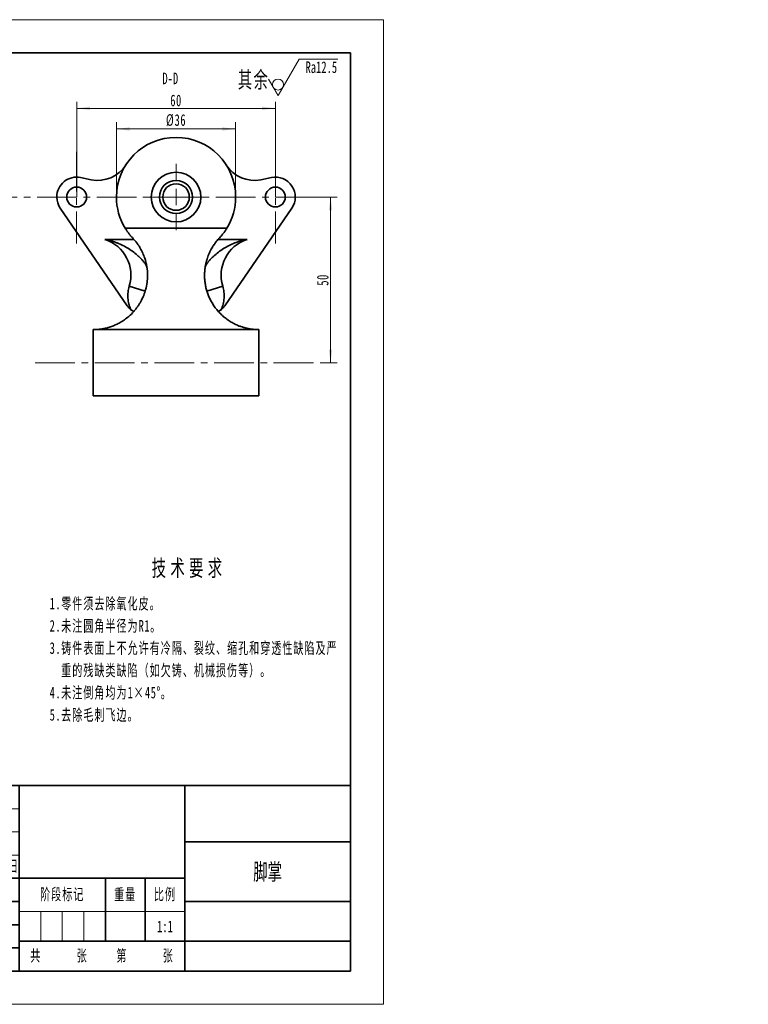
# Model space of a CAD drawing. Header units: millimetres. Extents: x -210 to 320, y -148 to 148.
# Tile 7 of 7: x 100 to 320, y -148 to 148. Entities that reach past the tile are written whole.
import ezdxf
from ezdxf.enums import TextEntityAlignment as Align

# ---------------------------------------------------------------- set-up
doc = ezdxf.new("R2010")
doc.units = ezdxf.units.MM
doc.set_wipeout_variables(frame=1)
doc.linetypes.add('点画线', pattern=[18, 12, -2, 2, -2])
doc.layers.get('0').update_dxf_attribs({"lineweight": 35})
for name, color, linetype, lineweight in [('10', 7, 'Continuous', 18), ('中心线层', 1, '点画线', 18), ('尺寸线层', 3, 'Continuous', 18), ('粗实线层', 7, 'Continuous', 35), ('细实线层', 7, 'Continuous', 18)]:
    doc.layers.add(name, color=color, linetype=linetype, lineweight=lineweight)
doc.styles.add('TitleStyle', font='txt', dxfattribs={"width": 0.667})
doc.styles.add('标准', font='txt', dxfattribs={"width": 0.667})
doc.dimstyles.new('GB_尺寸', dxfattribs={"dimtxt": 3.5, "dimasz": 4, "dimexe": 2, "dimexo": 0, "dimtad": 1, "dimdsep": 46, "dimtxsty": '标准', "dimblk": '_CAXARROW', "dimcen": 0, "dimdle": 6, "dimazin": 2, "dimtfac": 0.707107, "dimtdec": 3, "dimtmove": 2, "dimatfit": 3, "dimfxl": 0, "dimfrac": 2, "dimtolj": 1, "dimtzin": 0, "dimarcsym": 0})

# ---------------------------------------------------------------- blocks, each defined once
blk = doc.blocks.new('$CAXA_FRAME_13B17AC1$')
at = {"layer": '粗实线层'}
for p, q in [((-200, 138.5), (-200, -138.5)), ((200, 138.5), (-200, 138.5)), ((200, -138.5), (200, 138.5)), ((-200, -138.5), (200, -138.5))]:
    blk.add_line(p, q, dxfattribs=at)
at = {"layer": '细实线层'}
for p, q in [((210, 148.5), (-210, 148.5)), ((-210, 148.5), (-210, -148.5)), ((210, -148.5), (210, 148.5)), ((-210, -148.5), (210, -148.5))]:
    blk.add_line(p, q, dxfattribs=at)
blk = doc.blocks.new('$CAXA_TITLE_151E506F$')
at = {"layer": '粗实线层'}
for p, q in [((0, 56), (-180, 56)), ((-180, 56), (-180, 0)), ((-100, 56), (-100, 0)), ((-50, 56), (-50, 0)), ((0, 0), (0, 56)), ((0, 39), (-50, 39)), ((-50, 28), (-180, 28)), ((-140, 28), (-140, 0)), ((-74, 28), (-74, 9)), ((-62, 28), (-62, 9)), ((-100, 21), (-180, 21)), ((0, 21), (-50, 21)), ((-100, 14), (-180, 14)), ((0, 9), (-100, 9)), ((-100, 7), (-180, 7)), ((0, 0), (-180, 0))]:
    blk.add_line(p, q, dxfattribs=at)
at = {"layer": '细实线层'}
for p, q in [((-170, 56), (-170, 28)), ((-160, 56), (-160, 28)), ((-144, 56), (-144, 28)), ((-128, 56), (-128, 0)), ((-116, 56), (-116, 0)), ((-100, 49), (-180, 49)), ((-100, 42), (-180, 42)), ((-100, 35), (-180, 35)), ((-168, 28), (-168, 0)), ((-156, 28), (-156, 0)), ((-50, 18), (-100, 18)), ((-93.5, 18), (-93.5, 9)), ((-87, 18), (-87, 9)), ((-80.5, 18), (-80.5, 9))]:
    blk.add_line(p, q, dxfattribs=at)
at = {"layer": '尺寸线层', "char_height": 3.5, "attachment_point": 5, "line_spacing_factor": 1.369753, "style": '标准'}
for s, insert, width in [('\\T1.1;标记', (-175, 31.5), 18), ('\\T1.1;处数', (-165, 31.5), 18), ('\\T1.1;分区', (-152, 31.5), 30), ('\\T1.1;{\\W0.618357;更改文件号}', (-136, 31.5), 30), ('\\T1.1;签名', (-122, 31.5), 22), ('\\T1.1;{\\W0.634692;年、月、日}', (-108, 31.5), 30), ('\\T1.1;设计', (-174, 24.5), 22), ('\\T1.1;标准化', (-134, 24.5), 22), ('\\T1.1;阶段标记', (-87, 23), 50), ('\\T1.1;重量', (-68, 23), 22), ('\\T1.1;比例', (-56, 23), 22), ('\\T1.1;审核', (-174, 10.5), 22), ('\\T1.1;共', (-95, 4.5), 8), ('\\T1.1;张', (-81, 4.5), 8), ('\\T1.1;第', (-69, 4.5), 8), ('\\T1.1;张', (-55, 4.5), 8), ('\\T1.1;工艺', (-174, 3.5), 22), ('\\T1.1;批准', (-134, 3.5), 22)]:
    blk.add_mtext(s, dxfattribs=dict(at, insert=insert, width=width))
at = {"layer": '尺寸线层', "style": '标准'}
for tag, height, width, p in [('标记C', 3.54, 0.667, (-175, 52.5)), ('处数C', 3.54, 0.667, (-165, 52.5)), ('分区C', 3.54, 0.667, (-152, 52.5)), ('更改文件号C', 3.54, 0.512156, (-136, 52.5)), ('更改签名C', 3.54, 0.459969, (-122, 52.5)), ('更改日期C', 3.54, 0.62723, (-108, 52.5)), ('单位名称', 5.05, 0.667, (-25, 47.5)), ('标记B', 3.54, 0.667, (-175, 45.5)), ('处数B', 3.54, 0.667, (-165, 45.5)), ('分区B', 3.54, 0.667, (-152, 45.5)), ('更改文件号B', 3.54, 0.512156, (-136, 45.5)), ('更改签名B', 3.54, 0.459969, (-122, 45.5)), ('更改日期B', 3.54, 0.62723, (-108, 45.5)), ('材料名称', 5.05, 0.667, (-75, 42)), ('标记A', 3.54, 0.667, (-175, 38.5)), ('处数A', 3.54, 0.667, (-165, 38.5)), ('分区A', 3.54, 0.667, (-152, 38.5)), ('更改文件号A', 3.54, 0.512156, (-136, 38.5)), ('更改签名A', 3.54, 0.459969, (-122, 38.5)), ('更改日期A', 3.54, 0.62723, (-108, 38.5)), ('图纸名称', 5.05, 0.667, (-25, 30)), ('设计', 3.54, 0.667, (-162, 24.5)), ('设计日期', 3.54, 0.667, (-148, 24.5)), ('标准化', 3.54, 0.667, (-122, 24.5)), ('标准化日期', 3.54, 0.569556, (-108, 24.5)), ('图纸编号', 5.05, 0.667, (-25, 15)), ('阶段标记S', 3.54, 0.229984, (-96.75, 13.5)), ('阶段标记A', 3.54, 0.229984, (-90.25, 13.5)), ('阶段标记B', 3.54, 0.229984, (-83.75, 13.5)), ('阶段标记C', 3.54, 0.229984, (-77.25, 13.5)), ('重量', 3.54, 0.667, (-68, 13.5)), ('图纸比例', 3.54, 0.524733, (-56, 13.5)), ('审核', 3.54, 0.667, (-162, 10.5)), ('审核日期', 3.54, 0.667, (-148, 10.5)), ('页数', 3.54, 0.667, (-88, 4.5)), ('页码', 3.54, 0.667, (-62, 4.5)), ('投影符号', 3.54, 0.667, (-25, 4.5)), ('工艺', 3.54, 0.667, (-162, 3.5)), ('工艺日期', 3.54, 0.667, (-148, 3.5)), ('批准', 3.54, 0.667, (-122, 3.5)), ('批准日期', 3.54, 0.667, (-108, 3.5))]:
    blk.add_attdef(tag, text='', height=height, dxfattribs=dict(at, width=width)).set_placement(p, align=Align.MIDDLE_CENTER)
blk = doc.blocks.new('SW_CENTERMARKSYMBOL_1')
at = {"layer": '10', "color": 0}
for p, q in [((0, 5), (0, 10)), ((-5, 0), (-10, 0)), ((0, 0), (-2.5, 0)), ((0, 0), (0, 2.5)), ((0, 0), (0, -2.5)), ((0, 0), (2.5, 0)), ((5, 0), (10, 0)), ((0, -5), (0, -10))]:
    blk.add_line(p, q, dxfattribs=at)
blk = doc.blocks.new('*X14')
at = {"layer": '尺寸线层', "linetype": 'Continuous'}
for points in [[(129.34, 115.54), (133.34, 116.04), (133.34, 115.04)], [(165.34, 115.54), (161.34, 116.04), (161.34, 115.04)]]:
    blk.add_hatch(color=0, dxfattribs=at).paths.add_polyline_path(points, flags=0)
at = {"layer": '尺寸线层', "color": 0, "linetype": 'Continuous'}
for p, q in [((129.34, 95), (129.34, 117.54)), ((165.34, 95), (165.34, 117.54)), ((129.34, 115.54), (165.34, 115.54))]:
    blk.add_line(p, q, dxfattribs=at)
at = {"layer": '尺寸线层', "color": 0, "insert": (147.34, 118.16), "char_height": 3.5, "width": 11.5236, "attachment_point": 5, "line_spacing_factor": 1.15057, "style": '标准'}
blk.add_mtext('\\T1.1;%%C36', dxfattribs=at)
blk = doc.blocks.new('_CAXARROW')
blk.add_hatch(color=0).paths.add_polyline_path([(0, 0), (-1, 0.125), (-1, -0.125)], flags=0)
blk = doc.blocks.new('*X23')
at = {"layer": '尺寸线层', "linetype": 'Continuous'}
for points in [[(194, 95), (193.5, 91), (194.5, 91)], [(194, 45), (193.5, 49), (194.5, 49)]]:
    blk.add_hatch(color=0, dxfattribs=at).paths.add_polyline_path(points, flags=0)
at = {"layer": '尺寸线层', "color": 0, "linetype": 'Continuous'}
for p, q in [((189.38, 95), (196, 95)), ((194, 45), (194, 95)), ((191.04, 45), (196, 45))]:
    blk.add_line(p, q, dxfattribs=at)
at = {"layer": '尺寸线层', "color": 0, "insert": (191.65, 70), "char_height": 3.5, "width": 7, "attachment_point": 5, "rotation": 90, "line_spacing_factor": 1.15057, "style": '标准'}
blk.add_mtext('\\T1.1;50', dxfattribs=at)
blk = doc.blocks.new('*X40')
at = {"layer": '尺寸线层', "linetype": 'Continuous'}
for points in [[(117.34, 121.76), (121.34, 122.26), (121.34, 121.26)], [(177.34, 121.76), (173.34, 122.26), (173.34, 121.26)]]:
    blk.add_hatch(color=0, dxfattribs=at).paths.add_polyline_path(points, flags=0)
at = {"layer": '尺寸线层', "color": 0, "linetype": 'Continuous'}
for p, q in [((117.34, 95), (117.34, 123.76)), ((177.34, 95), (177.34, 123.76)), ((117.34, 121.76), (177.34, 121.76))]:
    blk.add_line(p, q, dxfattribs=at)
at = {"layer": '尺寸线层', "color": 0, "insert": (147.34, 124.12), "char_height": 3.5, "width": 7, "attachment_point": 5, "line_spacing_factor": 1.15057, "style": '标准'}
blk.add_mtext('\\T1.1;60', dxfattribs=at)
blk = doc.blocks.new('*X41')
at = {"layer": '尺寸线层', "color": 0, "lineweight": -2, "line_spacing_factor": 1.15057}
for s, insert, char_height, width, attachment_point, style in [('\\T1.3;技术要求', (42.1, 0), 5, 174.7101, 2, 'TitleStyle'), ('\\T1.1;\\pxi-1,l1;1.零件须去除氧化皮。\\P2.未注圆角半径为R1。\\P3.铸件表面上不允许有冷隔、裂纹、缩孔和穿透性缺陷及严重的残缺类缺陷（如欠铸、机械损伤等）。\\P4.未注倒角均为1×45%%D。\\P5.去除毛刺飞边。\\P', (0, -11.5), 3.5, 87.3551, 1, '标准')]:
    blk.add_mtext(s, dxfattribs=dict(at, insert=insert, char_height=char_height, width=width, attachment_point=attachment_point, style=style))
blk = doc.blocks.new('*X42')
at = {"layer": '尺寸线层', "color": 0, "linetype": 'Continuous'}
for p, q in [((0, 0), (6.35, 11)), ((6.35, 11), (18.09, 11)), ((0, 0), (-2.89, 5))]:
    blk.add_line(p, q, dxfattribs=at)
blk.add_circle((0, 3.33), 1.67, dxfattribs=at)
at = {"layer": '尺寸线层', "color": 0, "style": '标准', "width": 0.667}
blk.add_text('Ra12.5', height=3.5, dxfattribs=at).set_placement((13.06, 8.57), align=Align.MIDDLE_CENTER)

msp = doc.modelspace()

# ---------------------------------------------------------------- linework, layer by layer
at = {"layer": '中心线层'}
for p, q in [((117.339, 108.675), (117.339, 81)), ((177.339, 108.675), (177.339, 81)), ((189.381, 95.004), (-146.558, 95.004)), ((104.815, 45.004), (191.039, 45.004))]:
    msp.add_line(p, q, dxfattribs=at)
at = {"layer": '粗实线层'}
for p, q in [((118.539, 100.883), (121.714, 100.234)), ((176.139, 100.883), (172.964, 100.234)), ((112.395, 91.604), (132.634, 62.171)), ((182.283, 91.604), (162.045, 62.171)), ((132.006, 85.576), (162.673, 85.576)), ((132.006, 85.576), (162.673, 85.576)), ((125.869, 82.219), (134.61, 82.219)), ((160.055, 82.219), (168.81, 82.219)), ((138.373, 74.765), (138.084, 74.765)), ((156.595, 74.765), (156.317, 74.765)), ((133.24, 68.095), (138.026, 66.647)), ((161.439, 68.095), (156.653, 66.647)), ((133.722, 61.028), (134.602, 60.526)), ((160.025, 60.496), (160.957, 61.028)), ((122.339, 55.004), (122.339, 35.004)), ((122.339, 55.004), (172.339, 55.004)), ((124.247, 55.115), (123.462, 55.055)), ((171.453, 55.039), (170.228, 55.142)), ((172.339, 55.004), (172.339, 35.004)), ((122.339, 35.004), (172.339, 35.004))]:
    msp.add_line(p, q, dxfattribs=at)
for radius in [7.5, 5, 4]:
    msp.add_circle((147.339, 95.004), radius, dxfattribs=at)
for centre, radius, start, end in [((147.339, 95.004), 18, 0, 180), ((147.339, 95.004), 18, 360, 180), ((123.714, 110.032), 10, 258.46304, 327.53821), ((170.964, 110.032), 10, 212.46179, 281.53696), ((117.339, 95.004), 6, 78.46304, 180), ((177.339, 95.004), 6, 325.4873, 101.53696), ((117.339, 95.004), 3, 0, 180), ((177.339, 95.004), 3, 0, 180), ((117.339, 95.004), 6, 180, 214.5127), ((117.339, 95.004), 3, 180, 0), ((147.339, 95.004), 18, 180, 211.58569), ((147.339, 95.004), 18, 180, 211.58569), ((147.339, 95.004), 18, 328.41431, 0), ((147.339, 95.004), 18, 328.41431, 360), ((177.339, 95.004), 3, 180, 0), ((122.339, 71.392), 11.388, 343.17163, 71.94575), ((172.339, 71.392), 11.388, 108.05425, 196.82837), ((136.754, 65.004), 5, 214.5127, 232.67123), ((157.925, 65.004), 5, 307.32877, 325.4873)]:
    msp.add_arc(centre, radius, start, end, dxfattribs=at)
for points, knots in [([(132.006, 85.576), (132.06, 85.489), (132.168, 85.315), (132.336, 85.058), (132.508, 84.803), (132.684, 84.551), (132.865, 84.302), (133.05, 84.056), (133.24, 83.813), (133.434, 83.573), (133.632, 83.336), (133.835, 83.102), (134.042, 82.871), (134.183, 82.72), (134.254, 82.644)], [0, 0, 0, 0, 0.3032326, 0.6067216, 0.9107283, 1.2154852, 1.5211983, 1.8280491, 2.1361964, 2.4457785, 2.7569149, 3.0697085, 3.3842468, 3.7006043, 3.7006043, 3.7006043, 3.7006043]), ([(160.425, 82.644), (160.51, 82.735), (160.679, 82.916), (160.926, 83.195), (161.167, 83.477), (161.401, 83.764), (161.629, 84.056), (161.851, 84.351), (162.066, 84.651), (162.275, 84.955), (162.478, 85.263), (162.608, 85.472), (162.673, 85.576)], [0, 0, 0, 0, 0.3794161, 0.756233, 1.1305857, 1.5026386, 1.8725895, 2.240674, 2.6071706, 2.9724052, 3.3367565, 3.7006609, 3.7006609, 3.7006609, 3.7006609]), ([(122.339, 55.004), (122.391, 55.004), (122.494, 55.004), (122.65, 55.006), (122.806, 55.01), (122.964, 55.015), (123.122, 55.022), (123.282, 55.031), (123.442, 55.041), (123.603, 55.052), (123.766, 55.066), (123.929, 55.081), (124.093, 55.098), (124.326, 55.124), (124.627, 55.163), (124.996, 55.219), (125.374, 55.286), (126.039, 55.419), (126.988, 55.661), (128.151, 56.052), (129.344, 56.557), (130.561, 57.191), (131.836, 58.005), (133.219, 59.087), (134.327, 60.182), (135.175, 61.188), (135.727, 61.925), (136.238, 62.693), (136.89, 63.803), (137.564, 65.227), (138.206, 67.131), (138.617, 69.118), (138.783, 71.42), (138.615, 73.849), (138.07, 76.166), (137.338, 78.065), (136.743, 79.237), (136.266, 80.035), (135.977, 80.484), (135.67, 80.928), (135.345, 81.368), (135.001, 81.801), (134.639, 82.228), (134.382, 82.506), (134.254, 82.644)], [0, 0, 0, 0, 0.0895456, 0.1800916, 0.2719928, 0.3655885, 0.4612, 0.5591288, 0.6596556, 0.7630398, 0.86952, 0.9793147, 1.0926231, 1.2096264, 1.4742513, 1.7622531, 2.0746199, 2.4121254, 3.4949408, 4.8084403, 6.168387, 7.7525697, 9.5622591, 11.6329741, 14.3275357, 15.5104768, 16.6944676, 17.8752073, 19.0517689, 21.5943841, 23.7633729, 26.3105156, 28.5360159, 31.1135019, 33.3294869, 34.5699256, 35.7281372, 36.0790315, 36.4269612, 36.7724578, 37.1160642, 37.4583323, 37.7998206, 38.1410913, 38.1410913, 38.1410913, 38.1410913]), ([(125.869, 82.219), (126.009, 82.192), (126.29, 82.137), (126.709, 82.044), (127.125, 81.942), (127.539, 81.832), (127.95, 81.713), (128.359, 81.585), (128.764, 81.449), (129.168, 81.304), (130.033, 80.972), (131.327, 80.393), (133.003, 79.452), (134.559, 78.392), (135.749, 77.409), (136.592, 76.606), (137.08, 76.084), (137.433, 75.669), (137.679, 75.357), (137.899, 75.055), (138.023, 74.861), (138.084, 74.765)], [0, 0, 0, 0, 0.409377, 0.8180796, 1.2262932, 1.6342039, 2.0419981, 2.4498624, 2.8579834, 3.2665472, 3.6757395, 5.5090733, 7.3181718, 9.1954951, 10.9770961, 11.9153881, 12.8143598, 13.2914962, 13.7556109, 14.2079438, 14.6498341, 14.6498341, 14.6498341, 14.6498341]), ([(155.952, 71.392), (155.952, 71.509), (155.954, 71.743), (155.965, 72.096), (155.984, 72.449), (156.011, 72.801), (156.045, 73.152), (156.086, 73.503), (156.136, 73.853), (156.192, 74.201), (156.257, 74.549), (156.329, 74.895), (156.408, 75.24), (156.495, 75.584), (156.59, 75.926), (156.692, 76.267), (156.926, 76.99), (157.352, 78.089), (157.962, 79.287), (158.476, 80.138), (158.824, 80.667), (159.193, 81.183), (159.582, 81.685), (159.99, 82.173), (160.281, 82.488), (160.425, 82.644)], [0, 0, 0, 0, 0.4618101, 0.9163032, 1.3635174, 1.8035026, 2.23632, 2.6620426, 3.0807554, 3.4925559, 3.8975537, 4.2958713, 4.6876442, 5.0730209, 5.4521631, 5.825246, 6.1924582, 7.7979493, 9.2886652, 9.8347734, 10.367128, 10.8879415, 11.399421, 11.9037373, 12.4029935, 12.4029935, 12.4029935, 12.4029935]), ([(156.595, 74.765), (156.629, 74.82), (156.698, 74.929), (156.813, 75.097), (156.936, 75.268), (157.068, 75.444), (157.21, 75.622), (157.361, 75.805), (157.641, 76.13), (158.087, 76.606), (158.93, 77.409), (160.12, 78.392), (161.676, 79.452), (163.352, 80.393), (164.75, 81.019), (165.832, 81.424), (166.564, 81.666), (167.305, 81.88), (168.053, 82.068), (168.558, 82.169), (168.81, 82.219)], [0, 0, 0, 0, 0.2513324, 0.5058834, 0.7639146, 1.0256772, 1.2914119, 1.5613485, 1.8357066, 2.7346167, 3.672988, 5.4545353, 7.3319479, 9.1409946, 10.9744169, 11.7104091, 12.4448582, 13.1788502, 13.9134727, 14.649811, 14.649811, 14.649811, 14.649811]), ([(138.084, 74.765), (138.12, 74.707), (138.19, 74.589), (138.283, 74.414), (138.365, 74.241), (138.435, 74.069), (138.495, 73.899), (138.543, 73.73), (138.581, 73.564), (138.596, 73.454), (138.604, 73.399)], [0, 0, 0, 0, 0.1893673, 0.3766691, 0.5621801, 0.7461828, 0.9289668, 1.1108275, 1.2920647, 1.4729815, 1.4729815, 1.4729815, 1.4729815]), ([(156.075, 73.399), (156.082, 73.448), (156.096, 73.545), (156.127, 73.693), (156.167, 73.842), (156.216, 73.993), (156.274, 74.145), (156.341, 74.298), (156.416, 74.453), (156.5, 74.609), (156.563, 74.713), (156.595, 74.765)], [0, 0, 0, 0, 0.1608063, 0.3218391, 0.4833115, 0.6454348, 0.8084179, 0.9724662, 1.1377814, 1.3045605, 1.4729952, 1.4729952, 1.4729952, 1.4729952]), ([(172.339, 55.004), (172.286, 55.004), (172.178, 55.004), (172.016, 55.007), (171.853, 55.011), (171.689, 55.017), (171.524, 55.024), (171.357, 55.033), (171.19, 55.044), (171.022, 55.057), (170.7, 55.084), (170.218, 55.138), (169.482, 55.248), (168.607, 55.424), (167.703, 55.664), (166.83, 55.95), (165.785, 56.354), (164.594, 56.924), (163.304, 57.693), (162.132, 58.544), (161.053, 59.482), (160.072, 60.495), (159.184, 61.585), (158.396, 62.744), (157.716, 63.952), (157.242, 64.988), (156.924, 65.819), (156.719, 66.421), (156.539, 67.029), (156.382, 67.641), (156.25, 68.258), (156.141, 68.878), (156.057, 69.501), (155.997, 70.127), (155.959, 70.754), (155.954, 71.181), (155.952, 71.392)], [0, 0, 0, 0, 0.0841102, 0.1691473, 0.2554758, 0.343447, 0.4333969, 0.5256452, 0.6204948, 0.7182321, 0.8191272, 1.1972263, 1.6355884, 2.3646091, 3.2564072, 4.0201658, 4.8743278, 6.4820996, 8.0532525, 9.6981091, 11.3072029, 12.9230687, 14.5665974, 16.1830496, 17.7653766, 19.3070858, 20.0086102, 20.6982345, 21.3754922, 22.0399626, 22.6912726, 23.3290986, 23.9531686, 24.5632642, 25.1592236, 25.7409435, 25.7409435, 25.7409435, 25.7409435]), ([(133.722, 61.028), (133.596, 61.303), (133.481, 61.586), (133.28, 62.157), (133.193, 62.445), (132.971, 63.318), (132.876, 63.912), (132.814, 64.819), (132.807, 65.124), (132.821, 65.728), (132.841, 66.027), (132.943, 66.922), (133.063, 67.512), (133.24, 68.095)], [0, 0, 0, 0, 0.9048538, 0.9048538, 1.8097076, 1.8097076, 3.6194152, 3.6194152, 4.524269, 4.524269, 5.4291229, 5.4291229, 7.2388305, 7.2388305, 7.2388305, 7.2388305]), ([(161.439, 68.095), (161.615, 67.513), (161.737, 66.919), (161.873, 65.71), (161.885, 65.109), (161.823, 64.212), (161.789, 63.913), (161.694, 63.318), (161.632, 63.019), (161.408, 62.139), (161.207, 61.573), (160.957, 61.028)], [0, 0, 0, 0, 1.8095926, 1.8095926, 3.6191851, 3.6191851, 4.5239814, 4.5239814, 5.4287777, 5.4287777, 7.2383703, 7.2383703, 7.2383703, 7.2383703])]:
    msp.add_open_spline(points, degree=3, knots=knots, dxfattribs=at)

# ---------------------------------------------------------------- block references
at = {"layer": '中心线层'}
msp.add_blockref('SW_CENTERMARKSYMBOL_1', (147.339, 95.004), dxfattribs=at)
at = {"layer": '尺寸线层'}
msp.add_blockref('*X41', (109.174, -14.363), dxfattribs=at)
at = {"layer": '粗实线层'}
msp.add_blockref('$CAXA_FRAME_13B17AC1$', (0, 0), dxfattribs=at)
ref = msp.add_blockref('$CAXA_TITLE_151E506F$', (200, -138.5), dxfattribs=at)
ref.add_attrib('图纸名称', '脚掌', dxfattribs={"layer": '尺寸线层', "height": 5, "style": '标准', "width": 0.667}).set_placement((175, -108.5), align=Align.MIDDLE_CENTER)
ref.add_attrib('图纸比例', '1:1', dxfattribs={"layer": '尺寸线层', "height": 3.5, "style": '标准', "width": 0.667}).set_placement((144, -125), align=Align.MIDDLE_CENTER)

# ---------------------------------------------------------------- texts
at = {"layer": '尺寸线层', "style": '标准', "width": 0.667}
msp.add_text('D-D', height=3.5, dxfattribs=at).set_placement((145.611, 130.797), align=Align.MIDDLE_CENTER)
at = {"layer": '尺寸线层', "insert": (165.987, 132.937), "char_height": 5, "width": 12.40226, "attachment_point": 1, "line_spacing_factor": 1.15057, "style": '标准'}
msp.add_mtext('\\T1.1;其余', dxfattribs=at)

# ---------------------------------------------------------------- dimensions: what is measured, and where the dimension line sits
at = {"layer": '尺寸线层'}
for base, p1, p2, override, picture, middle in [((177.339, 121.763), (117.339, 95.004), (177.339, 95.004), {"dimscale": 1, "dimsah": 1, "dimtfill": 1, "dimtzin": 0}, '*X40', (147.339, 124.119)), ((165.339, 115.543), (129.339, 95.004), (165.339, 95.004), {"dimscale": 1, "dimpost": '%%C<>', "dimsah": 1, "dimtfac": 1, "dimtfill": 1, "dimtzin": 0}, '*X14', (147.339, 118.164))]:
    dim = msp.add_linear_dim(base=base, p1=p1, p2=p2, dimstyle='GB_尺寸', override=override, dxfattribs=at)
    dim.commit()
    dim.dimension.update_dxf_attribs({"geometry": picture, "text_midpoint": middle})
dim = msp.add_linear_dim(base=(194.003, 95.004), p1=(191.039, 45.004), p2=(189.381, 95.004), angle=90, dimstyle='GB_尺寸', override={"dimscale": 1, "dimsah": 1, "dimtfill": 1, "dimtzin": 0}, dxfattribs=at)
dim.commit()
dim.dimension.update_dxf_attribs({"geometry": '*X23', "text_midpoint": (191.647, 70.004)})

# ---------------------------------------------------------------- next in the draw order: wipeouts: each hides what was drawn before it
msp.add_wipeout([(179.591, 128.105), (179.529, 128.007), (179.461, 127.913), (179.386, 127.823), (179.305, 127.74), (179.219, 127.662), (179.127, 127.59), (179.03, 127.525), (178.93, 127.467), (178.825, 127.416), (178.717, 127.372), (178.607, 127.336), (178.494, 127.308), (178.379, 127.288), (178.263, 127.276), (178.147, 127.272), (178.031, 127.276), (177.915, 127.288), (177.801, 127.308), (177.688, 127.336), (177.577, 127.372), (177.469, 127.416), (177.365, 127.467), (177.264, 127.525), (177.168, 127.59), (177.076, 127.662), (176.989, 127.74), (176.909, 127.823), (176.834, 127.913), (176.765, 128.007), (176.704, 128.105), (176.704, 128.105), (178.147, 125.605), (178.147, 125.605), (179.591, 128.105), (179.591, 128.105), (179.605, 128.131), (179.619, 128.156), (179.632, 128.182), (179.645, 128.208), (179.658, 128.234), (179.67, 128.261), (179.681, 128.287), (179.693, 128.314), (179.703, 128.341), (179.713, 128.369), (179.723, 128.396), (179.732, 128.424), (179.741, 128.451), (179.749, 128.479), (179.757, 128.507), (179.764, 128.535), (179.771, 128.564), (179.777, 128.592), (179.783, 128.621), (179.789, 128.649), (179.793, 128.678), (179.798, 128.707), (179.801, 128.735), (179.805, 128.764), (179.808, 128.793), (179.81, 128.822), (179.812, 128.851), (179.813, 128.88), (179.814, 128.91), (179.814, 128.939), (179.814, 128.939), (179.801, 129.142), (179.764, 129.342), (179.703, 129.536), (179.619, 129.721), (179.512, 129.895), (179.386, 130.054), (179.241, 130.196), (179.079, 130.32), (178.904, 130.424), (178.717, 130.505), (178.522, 130.563), (178.321, 130.596), (178.118, 130.605), (177.915, 130.589), (177.716, 130.548), (177.523, 130.484), (177.339, 130.396), (177.168, 130.287), (177.011, 130.158), (176.87, 130.01), (176.749, 129.846), (176.649, 129.669), (176.571, 129.481), (176.517, 129.285), (176.487, 129.084), (176.482, 128.88), (176.501, 128.678), (176.545, 128.479), (176.613, 128.287), (176.704, 128.105), (176.704, 128.105), (178.147, 125.605), (178.147, 125.605)]).dxf.layer = '尺寸线层'

# ---------------------------------------------------------------- next in the draw order: block references
msp.add_blockref('*X42', (178.147, 125.605), dxfattribs=at)

doc.saveas('drawing.dxf')
